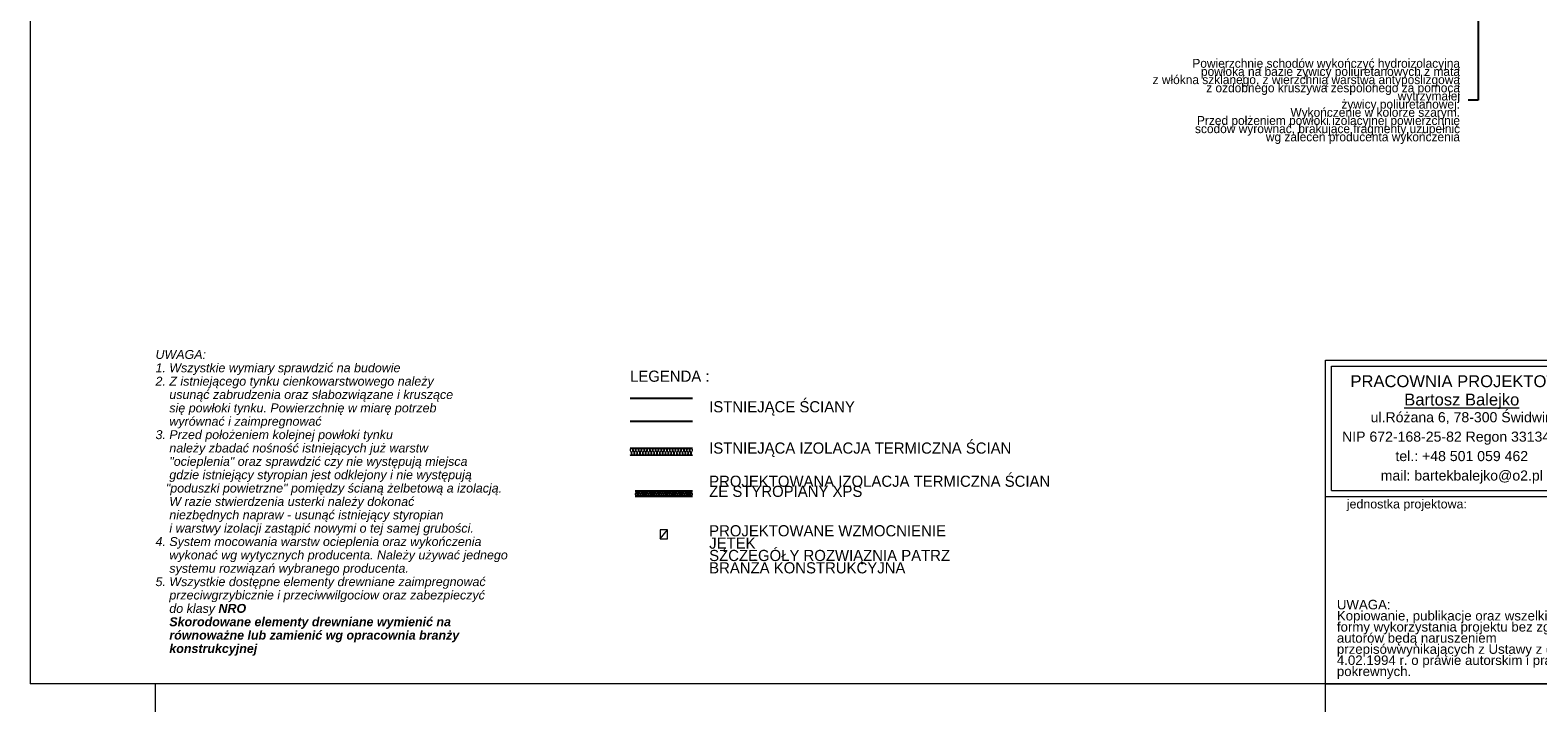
# Model space of a CAD drawing. Extents: x -723047 to -356759, y -30024 to 53940.
# Tile 57 of 121: x -616017 to -588954, y -27077 to -14844. Entities that reach past the tile are written whole.
import ezdxf

# ---------------------------------------------------------------- set-up
doc = ezdxf.new("R2010")
doc.units = 0
doc.header["$MEASUREMENT"] = 0
for name, color, linetype, lineweight in [('Arch konstrukcja dachu_Nr_Pióra__46', 5, 'Continuous', 13), ('Arch opisy_Nr_Pióra__21', 7, 'Continuous', 9), ('ARCH TABELA_Nr_Pióra__21', 7, 'Continuous', 9), ('ARCH TABELA_Nr_Pióra__7', 7, 'Continuous', 13), ('INWENT OPISY_Nr_Pióra__21', 7, 'Continuous', 9), ('INWENT.ŚCIANY_Nr_Pióra__1', 7, 'Continuous', 25), ('INWENT.ŚCIANY_Nr_Pióra__21', 7, 'Continuous', 9)]:
    doc.layers.add(name, color=color, linetype=linetype, lineweight=lineweight)
doc.layers.add('Inwent Izolacje', color=7, linetype='Continuous')
for name, color, linetype, lineweight, true_color in [('Inwent Izolacje_Nr_Pióra__2', 7, 'Continuous', 13, 0x7f7f7f), ('Inwent Izolacje_Nr_Pióra__29', 7, 'Continuous', 9, 0x3dad99), ('INWENT.ŚCIANY_Nr_Pióra__3', 7, 'Continuous', 13, 0xff6600)]:
    doc.layers.add(name, color=color, linetype=linetype, lineweight=lineweight, true_color=true_color)
doc.styles.add('GENERATED_STYLE_12', font='arial.ttf')
doc.styles.add('GENERATED_STYLE_4', font='txt')
doc.styles.add('GENERATED_STYLE_6', font='arial.ttf')
doc.styles.add('GENERATED_STYLE_7', font='arial.ttf')
doc.dimstyles.new('GENERATED_STYLE__9', dxfattribs={"dimtxt": 0.18, "dimasz": 109.44, "dimexe": 0.18, "dimexo": 0.0625, "dimgap": 0.09, "dimtad": 0, "dimtih": 1, "dimtoh": 1, "dimdec": 4, "dimzin": 0, "dimdsep": 46, "dimcen": 0.09, "dimadec": 0, "dimazin": 0, "dimtfac": 1, "dimtdec": 4, "dimtmove": 0, "dimatfit": 3, "dimldrblk": 'ARROWHEAD_11', "dimfxl": 0, "dimtolj": 1, "dimtzin": 0, "dimarcsym": 0})

# ---------------------------------------------------------------- blocks, each defined once
blk = doc.blocks.new('Izolacja cieplna 14_265', base_point=(-605249, -22469))
at = {"layer": 'Inwent Izolacje_Nr_Pióra__2', "linetype": 'Continuous'}
for p, q in [((-605247, -22385), (-605225, -22433)), ((-605221, -22433), (-605200, -22385)), ((-605196, -22385), (-605174, -22433)), ((-605170, -22433), (-605149, -22385)), ((-605145, -22385), (-605124, -22433)), ((-605119, -22433), (-605098, -22385)), ((-605094, -22385), (-605073, -22433)), ((-605068, -22433), (-605047, -22385)), ((-605043, -22385), (-605022, -22433)), ((-605017, -22433), (-604996, -22385)), ((-604992, -22385), (-604971, -22433)), ((-604967, -22433), (-604945, -22385)), ((-604941, -22385), (-604920, -22433)), ((-604916, -22433), (-604894, -22385)), ((-604890, -22385), (-604869, -22433)), ((-604865, -22433), (-604844, -22385)), ((-604839, -22385), (-604818, -22433)), ((-604814, -22433), (-604793, -22385)), ((-604788, -22385), (-604767, -22433)), ((-604763, -22433), (-604742, -22385)), ((-604737, -22385), (-604716, -22433)), ((-604712, -22433), (-604691, -22385)), ((-604687, -22385), (-604665, -22433)), ((-604661, -22433), (-604640, -22385)), ((-604636, -22385), (-604614, -22433)), ((-604610, -22433), (-604589, -22385)), ((-604585, -22385), (-604564, -22433)), ((-604559, -22433), (-604538, -22385)), ((-604534, -22385), (-604513, -22433)), ((-604508, -22433), (-604487, -22385)), ((-604483, -22385), (-604462, -22433)), ((-604457, -22433), (-604436, -22385)), ((-604432, -22385), (-604411, -22433)), ((-604407, -22433), (-604385, -22385)), ((-604381, -22385), (-604360, -22433)), ((-604356, -22433), (-604334, -22385)), ((-604330, -22385), (-604309, -22433)), ((-604305, -22433), (-604284, -22385)), ((-604279, -22385), (-604258, -22433)), ((-604254, -22433), (-604233, -22385)), ((-604228, -22385), (-604207, -22433)), ((-604203, -22433), (-604182, -22385)), ((-604177, -22385), (-604156, -22433)), ((-604152, -22433), (-604131, -22385))]:
    blk.add_line(p, q, dxfattribs=at)
for centre, start_param, end_param in [((-605223, -22374), 4.299595, 8.266775), ((-605249, -22443), 3.141593, 5.125182), ((-605198, -22443), 1.158004, 5.125183), ((-605172, -22374), 4.299595, 8.266775), ((-605147, -22443), 1.158004, 5.125183), ((-605121, -22374), 4.299595, 8.266775), ((-605096, -22443), 1.158004, 5.125183), ((-605071, -22374), 4.299595, 8.266775), ((-605045, -22443), 1.158004, 5.125183), ((-605020, -22374), 4.299595, 8.266775), ((-604994, -22443), 1.158004, 5.125183), ((-604969, -22374), 4.299595, 8.266775), ((-604943, -22443), 1.158004, 5.125183), ((-604918, -22374), 4.299595, 8.266775), ((-604892, -22443), 1.158004, 5.125183), ((-604867, -22374), 4.299595, 8.266775), ((-604841, -22443), 1.158004, 5.125183), ((-604816, -22374), 4.299595, 8.266775), ((-604791, -22443), 1.158004, 5.125183), ((-604765, -22374), 4.299595, 8.266775), ((-604740, -22443), 1.158004, 5.125183), ((-604714, -22374), 4.299595, 8.266775), ((-604689, -22443), 1.158004, 5.125183), ((-604663, -22374), 4.299595, 8.266775), ((-604638, -22443), 1.158004, 5.125183), ((-604612, -22374), 4.299595, 8.266775), ((-604587, -22443), 1.158004, 5.125183), ((-604561, -22374), 4.299595, 8.266775), ((-604536, -22443), 1.158004, 5.125183), ((-604511, -22374), 4.299595, 8.266775), ((-604485, -22443), 1.158004, 5.125183), ((-604460, -22374), 4.299595, 8.266775), ((-604434, -22443), 1.158004, 5.125183), ((-604409, -22374), 4.299595, 8.266775), ((-604383, -22443), 1.158004, 5.125183), ((-604358, -22374), 4.299595, 8.266775), ((-604332, -22443), 1.158004, 5.125183), ((-604307, -22374), 4.299595, 8.266775), ((-604281, -22443), 1.158004, 5.125183), ((-604256, -22374), 4.299595, 8.266775), ((-604231, -22443), 1.158004, 5.125183), ((-604205, -22374), 4.299595, 8.266775), ((-604180, -22443), 1.158004, 5.125183), ((-604154, -22374), 4.299595, 8.266775), ((-604129, -22443), 1.158004, 3.141593)]:
    blk.add_ellipse(centre, major_axis=(0, 25.5), ratio=0.997382, start_param=start_param, end_param=end_param, dxfattribs=at)
blk = doc.blocks.new('Izolacja cieplna 14_268', base_point=(-604129, -23110))
at = {"layer": 'Inwent Izolacje_Nr_Pióra__29', "linetype": 'Continuous'}
for p, q in [((-605142, -23134), (-605157, -23166)), ((-605125, -23166), (-605140, -23134)), ((-605108, -23134), (-605122, -23166)), ((-605091, -23166), (-605105, -23134)), ((-605074, -23134), (-605088, -23166)), ((-605057, -23166), (-605071, -23134)), ((-605040, -23134), (-605054, -23166)), ((-605022, -23166), (-605037, -23134)), ((-605005, -23134), (-605019, -23166)), ((-604988, -23166), (-605002, -23134)), ((-604971, -23134), (-604985, -23166)), ((-604954, -23166), (-604968, -23134)), ((-604937, -23134), (-604951, -23166)), ((-604919, -23166), (-604934, -23134)), ((-604902, -23134), (-604917, -23166)), ((-604885, -23166), (-604899, -23134)), ((-604868, -23134), (-604882, -23166)), ((-604851, -23166), (-604865, -23134)), ((-604834, -23134), (-604848, -23166)), ((-604816, -23166), (-604831, -23134)), ((-604799, -23134), (-604814, -23166)), ((-604782, -23166), (-604796, -23134)), ((-604765, -23134), (-604779, -23166)), ((-604748, -23166), (-604762, -23134)), ((-604731, -23134), (-604745, -23166)), ((-604714, -23166), (-604728, -23134)), ((-604696, -23134), (-604711, -23166)), ((-604679, -23166), (-604693, -23134)), ((-604662, -23134), (-604676, -23166)), ((-604645, -23166), (-604659, -23134)), ((-604628, -23134), (-604642, -23166)), ((-604611, -23166), (-604625, -23134)), ((-604593, -23134), (-604608, -23166)), ((-604576, -23166), (-604591, -23134)), ((-604559, -23134), (-604573, -23166)), ((-604542, -23166), (-604556, -23134)), ((-604525, -23134), (-604539, -23166)), ((-604508, -23166), (-604522, -23134)), ((-604490, -23134), (-604505, -23166)), ((-604473, -23166), (-604488, -23134)), ((-604456, -23134), (-604470, -23166)), ((-604439, -23166), (-604453, -23134)), ((-604422, -23134), (-604436, -23166)), ((-604405, -23166), (-604419, -23134)), ((-604388, -23134), (-604402, -23166)), ((-604370, -23166), (-604385, -23134)), ((-604353, -23134), (-604367, -23166)), ((-604336, -23166), (-604350, -23134)), ((-604319, -23134), (-604333, -23166)), ((-604302, -23166), (-604316, -23134)), ((-604285, -23134), (-604299, -23166)), ((-604267, -23166), (-604282, -23134)), ((-604250, -23134), (-604265, -23166)), ((-604233, -23166), (-604247, -23134)), ((-604216, -23134), (-604230, -23166)), ((-604199, -23166), (-604213, -23134)), ((-604182, -23134), (-604196, -23166)), ((-604164, -23166), (-604179, -23134)), ((-604147, -23134), (-604162, -23166)), ((-604130, -23166), (-604144, -23134))]:
    blk.add_line(p, q, dxfattribs=at)
for centre, start_param, end_param in [((-605141, -23173), 5.870392, 9.837571), ((-605158, -23127), 2.7288, 4.712389), ((-605124, -23127), 2.7288, 6.695979), ((-605107, -23173), 5.870392, 9.837571), ((-605090, -23127), 2.7288, 6.695979), ((-605072, -23173), 5.870392, 9.837571), ((-605055, -23127), 2.7288, 6.695979), ((-605038, -23173), 5.870392, 9.837571), ((-605021, -23127), 2.7288, 6.695979), ((-605004, -23173), 5.870392, 9.837571), ((-604987, -23127), 2.7288, 6.695979), ((-604969, -23173), 5.870392, 9.837571), ((-604952, -23127), 2.7288, 6.695979), ((-604935, -23173), 5.870392, 9.837571), ((-604918, -23127), 2.7288, 6.695979), ((-604901, -23173), 5.870392, 9.837571), ((-604884, -23127), 2.7288, 6.695979), ((-604867, -23173), 5.870392, 9.837571), ((-604849, -23127), 2.7288, 6.695979), ((-604832, -23173), 5.870392, 9.837571), ((-604815, -23127), 2.7288, 6.695979), ((-604798, -23173), 5.870392, 9.837571), ((-604781, -23127), 2.7288, 6.695979), ((-604764, -23173), 5.870392, 9.837571), ((-604746, -23127), 2.7288, 6.695979), ((-604729, -23173), 5.870392, 9.837571), ((-604712, -23127), 2.7288, 6.695979), ((-604695, -23173), 5.870392, 9.837571), ((-604678, -23127), 2.7288, 6.695979), ((-604661, -23173), 5.870392, 9.837571), ((-604643, -23127), 2.7288, 6.695979), ((-604626, -23173), 5.870392, 9.837571), ((-604609, -23127), 2.7288, 6.695979), ((-604592, -23173), 5.870392, 9.837571), ((-604575, -23127), 2.7288, 6.695979), ((-604558, -23173), 5.870392, 9.837571), ((-604540, -23127), 2.7288, 6.695979), ((-604523, -23173), 5.870392, 9.837571), ((-604506, -23127), 2.7288, 6.695979), ((-604489, -23173), 5.870392, 9.837571), ((-604472, -23127), 2.7288, 6.695979), ((-604455, -23173), 5.870392, 9.837571), ((-604438, -23127), 2.7288, 6.695979), ((-604420, -23173), 5.870392, 9.837571), ((-604403, -23127), 2.7288, 6.695979), ((-604386, -23173), 5.870392, 9.837571), ((-604369, -23127), 2.7288, 6.695979), ((-604352, -23173), 5.870392, 9.837571), ((-604335, -23127), 2.7288, 6.695979), ((-604317, -23173), 5.870392, 9.837571), ((-604300, -23127), 2.7288, 6.695979), ((-604283, -23173), 5.870392, 9.837571), ((-604266, -23127), 2.7288, 6.695979), ((-604249, -23173), 5.870392, 9.837571), ((-604232, -23127), 2.7288, 6.695979), ((-604214, -23173), 5.870392, 9.837571), ((-604197, -23127), 2.7288, 6.695979), ((-604180, -23173), 5.870392, 9.837571), ((-604163, -23127), 2.7288, 6.695979), ((-604146, -23173), 5.870392, 9.837571), ((-604129, -23127), 4.712389, 6.695979)]:
    blk.add_ellipse(centre, major_axis=(-17.2, 0), ratio=0.991596, start_param=start_param, end_param=end_param, dxfattribs=at)
blk = doc.blocks.new('ARROWHEAD_11')
at = {"color": 0, "linetype": 'Continuous', "lineweight": 0}
blk.add_line((0, 0), (-1, 0), dxfattribs=at)
at = {"color": 0, "linetype": 'Continuous', "lineweight": 0, "const_width": 0.25, "flags": 128}
blk.add_lwpolyline([(-0.125, 0, 1), (0.125, 0, 1)], format="xyb", close=True, dxfattribs=at)

msp = doc.modelspace()

# ---------------------------------------------------------------- linework, layer by layer
at = {"layer": 'Arch konstrukcja dachu_Nr_Pióra__46', "linetype": 'Continuous'}
for p, q in [((-604578.4, -23811.5), (-604708.4, -23811.5)), ((-604708.4, -23811.5), (-604708.4, -23971.5)), ((-604708.4, -23971.5), (-604578.4, -23811.5)), ((-604578.4, -23971.5), (-604578.4, -23811.5)), ((-604708.4, -23971.5), (-604578.4, -23971.5))]:
    msp.add_line(p, q, dxfattribs=at)
at = {"layer": 'ARCH TABELA_Nr_Pióra__21', "linetype": 'Continuous'}
for p, q in [((-616016.7, 1872.9), (-616016.7, -26577.1)), ((-592766.7, -26577.1), (-592766.7, -20765.9)), ((-592766.7, -20765.9), (-587873.1, -20765.9)), ((-592766.7, -23212.7), (-592766.7, -20765.9)), ((-592766.7, -20765.9), (-575266.7, -20765.9)), ((-592660.3, -23106.3), (-592660.3, -20872.3)), ((-592660.3, -20872.3), (-587979.5, -20872.3)), ((-592766.7, -23212.7), (-587873.1, -23212.7)), ((-592660.3, -23106.3), (-587979.5, -23106.3)), ((-575266.7, -26577.1), (-616016.7, -26577.1)), ((-613766.7, -27077.1), (-613766.7, -26577.1)), ((-613766.7, -27077.1), (-613766.7, -26577.1)), ((-592766.7, -27077.1), (-592766.7, -26577.1)), ((-592766.7, -26577.1), (-587873.1, -26577.1))]:
    msp.add_line(p, q, dxfattribs=at)
at = {"layer": 'INWENT.ŚCIANY_Nr_Pióra__1', "linetype": 'Continuous'}
for p, q in [((-605248.7, -21448.9), (-604128.7, -21448.9)), ((-604128.7, -21868.9), (-605248.7, -21868.9)), ((-604128.7, -22348.9), (-605248.7, -22348.9)), ((-605158.2, -23110.2), (-604128.7, -23110.2))]:
    msp.add_line(p, q, dxfattribs=at)
at = {"layer": 'INWENT.ŚCIANY_Nr_Pióra__21', "linetype": 'Continuous'}
for p, q in [((-605158.2, -23190.2), (-604128.7, -23190.2)), ((-605158.2, -23210.2), (-604128.7, -23210.2))]:
    msp.add_line(p, q, dxfattribs=at)
at = {"layer": 'INWENT.ŚCIANY_Nr_Pióra__3', "linetype": 'Continuous'}
msp.add_line((-605248.7, -22468.9), (-604128.7, -22468.9), dxfattribs=at)

# ---------------------------------------------------------------- block references
at = {"layer": 'Inwent Izolacje', "color": 104, "linetype": 'Continuous', "lineweight": 13, "true_color": 0x029e21}
for name, p in [('Izolacja cieplna 14_265', (-605248.7, -22468.9)), ('Izolacja cieplna 14_268', (-604128.7, -23110.2))]:
    msp.add_blockref(name, p, dxfattribs=at)

# ---------------------------------------------------------------- texts
at = {"layer": 'Arch opisy_Nr_Pióra__21', "linetype": 'Continuous', "char_height": 160}
for s, insert, width, attachment_point, line_spacing_factor, style in [('{Powierzchnię schodów wykończyć hydroizolacyjną \\Ppowłoką na bazie żywicy poliuretanowych z matą \\Pz włókna szklanego, z wierzchnią warstwą antypoślizgową \\Pz ozdobnego kruszywa zespolonego za pomocą wytrzymałej \\Pżywicy poliuretanowej. \\PWykończenie w kolorze szarym.\\PPrzed połżeniem powłoki izolacyjnej powierzchnię \\Pscodów wyrownać, brakujące fragmenty uzupełnić \\Pwg zaleceń producenta wykończenia}', (-590351.5, -16122.5), 5351.91, 6, 0.549918, 'GENERATED_STYLE_4'), ('\\A1;{\\fArial|b0|i1|c0|p38;UWAGA:\\P1. Wszystkie wymiary sprawdzić na budowie\\P2. Z istniejącego tynku cienkowarstwowego należy \\P    usunąć zabrudzenia oraz słabozwiązane i kruszące \\P    się powłoki tynku. Powierzchnię w miarę potrzeb \\P    wyrównać i zaimpregnować\\P3. Przed położeniem kolejnej powłoki tynku \\P    należy zbadać nośność istniejących już warstw \\P    "ocieplenia" oraz sprawdzić czy nie występują miejsca \\P    gdzie istniejący styropian jest odklejony i nie występują  \\P   "poduszki powietrzne" pomiędzy ścianą żelbetową a izolacją. \\P    W razie stwierdzenia usterki należy dokonać \\P    niezbędnych napraw - usunąć istniejący styropian \\P    i warstwy izolacji zastąpić nowymi o tej samej grubości.\\P4. System mocowania warstw ocieplenia oraz wykończenia \\P    wykonać wg wytycznych producenta. Należy używać jednego \\P    systemu rozwiązań wybranego producenta.\\P5. Wszystkie dostępne elementy drewniane zaimpregnować \\P    przeciwgrzybicznie i przeciwwilgociow oraz zabezpieczyć \\P    do klasy \\fArial|b1|i1|c0|p38;NRO\\P    Skorodowane elementy drewniane wymienić na \\P    równoważne lub zamienić wg opracownia branży\\P    konstrukcyjnej}', (-613766.7, -26068.5), 6280, 7, 0.899291, 'GENERATED_STYLE_12')]:
    msp.add_mtext(s, dxfattribs=dict(at, insert=insert, width=width, attachment_point=attachment_point, line_spacing_factor=line_spacing_factor, style=style))
at = {"layer": 'ARCH TABELA_Nr_Pióra__7', "linetype": 'Continuous', "insert": (-590319.9, -21037.2), "char_height": 212.766, "attachment_point": 2, "line_spacing_factor": 0.926719, "style": 'GENERATED_STYLE_7'}
msp.add_mtext('{PRACOWNIA PROJEKTOWA\\P\\LBartosz Balejko}', dxfattribs=at)
at = {"layer": 'ARCH TABELA_Nr_Pióra__7', "linetype": 'Continuous', "style": 'GENERATED_STYLE_6'}
for s, insert, char_height, width, attachment_point, line_spacing_factor in [('{ul.Różana 6, 78-300 Świdwin\\PNIP 672-168-25-82 Regon 331349321\\Ptel.: +48 501 059 462\\Pmail: bartekbalejko@o2.pl}', (-590319.9, -21699.2), 180.852, 4680.851, 2, 1.156383), ('{UWAGA:\\PKopiowanie, publikacje oraz wszelkie inne formy wykorzystania projektu bez zgody autorów będą naruszeniem przepisówwynikających z Ustawy z dnia 4.02.1994 r. o prawie autorskim i prawach pokrewnych.}', (-592561.6, -25067.3), 170.2128, 4483.408, 1, 0.703415)]:
    msp.add_mtext(s, dxfattribs=dict(at, insert=insert, char_height=char_height, width=width, attachment_point=attachment_point, line_spacing_factor=line_spacing_factor))
at = {"layer": 'ARCH TABELA_Nr_Pióra__7', "linetype": 'Continuous', "insert": (-592383.8, -23267.3), "char_height": 159.58, "attachment_point": 1, "style": 'GENERATED_STYLE_6'}
msp.add_mtext('{jednostka projektowa:}', dxfattribs=at)
at = {"layer": 'INWENT OPISY_Nr_Pióra__21', "linetype": 'Continuous', "char_height": 200, "attachment_point": 1, "style": 'GENERATED_STYLE_4'}
for s, insert in [('{LEGENDA :}', (-605248.7, -20953.4)), ('{ISTNIEJĄCE ŚCIANY}', (-603828.7, -21502)), ('{ISTNIEJĄCA IZOLACJA TERMICZNA ŚCIAN}', (-603828.7, -22243.3))]:
    msp.add_mtext(s, dxfattribs=dict(at, insert=insert))
for s, insert, width, line_spacing_factor in [('{PROJEKTOWANA IZOLACJA TERMICZNA ŚCIAN\\PZE STYROPIANY XPS}', (-603828.7, -22838.6), 6275.332, 0.543408), ('{PROJEKTOWANE WZMOCNIENIE JĘTEK\\PSZCZEGÓŁY ROZWIĄZNIA PATRZ \\PBRANŻA KONSTRUKCYJNA}', (-603828.7, -23727.4), 4861.522, 0.664862)]:
    msp.add_mtext(s, dxfattribs=dict(at, insert=insert, width=width, line_spacing_factor=line_spacing_factor))

# ---------------------------------------------------------------- leaders
at = {"layer": 'Arch opisy_Nr_Pióra__21', "linetype": 'Continuous', "annotation_type": 0, "has_hookline": 1, "hookline_direction": 1, "text_width": 5272.4}
msp.add_leader([(-590024.1, -13874.6), (-590024.1, -16100.9), (-590207.9, -16100.9)], dimstyle='GENERATED_STYLE__9', dxfattribs=at)

doc.saveas('drawing.dxf')
